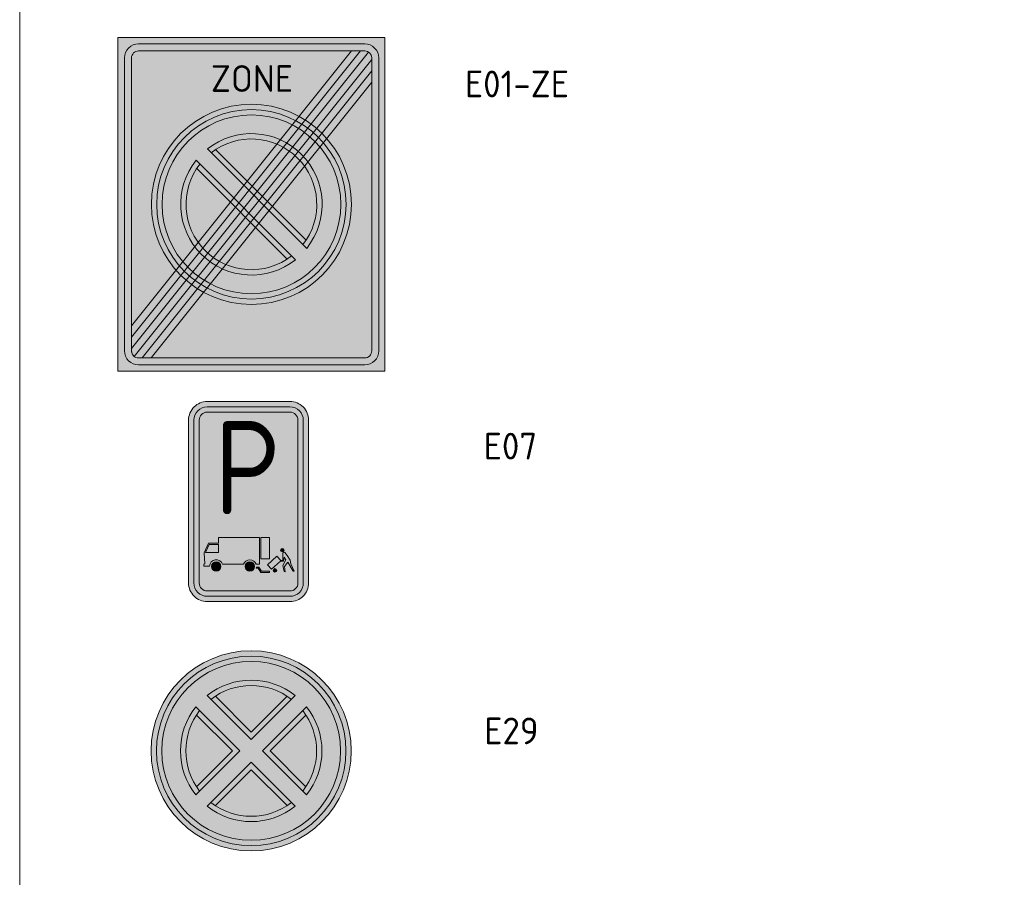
# Model space of a CAD drawing. Header units: metres. Extents: x 115632 to 117830, y 479690 to 480411.
# Tile 14 of 20: x 116142 to 116161, y 480286 to 480302. Entities that reach past the tile are written whole.
import ezdxf
from ezdxf.enums import TextEntityAlignment as Align

# ---------------------------------------------------------------- set-up
doc = ezdxf.new("R2010")
doc.units = ezdxf.units.M
doc.layers.get('Defpoints').update_dxf_attribs({"lineweight": 18})
for name, color, linetype, lineweight in [('N-WE-VW-VERKEERSTEKEN_BORD_E-S', 7, 'Continuous', 25), ('N-WE-VW-VERKEERSTEKEN_BORD_ZONEBORD-S', 7, 'Continuous', 25), ('X-XX-AL-LEGENDA-T25', 7, 'Continuous', 25)]:
    doc.layers.add(name, color=color, linetype=linetype, lineweight=lineweight)
doc.styles.add('NLCS-ISO', font='NLCS-ISO.ttf')
doc.styles.add('NLCS-RVV-M200-T25', font='NLCS-RVV.ttf')

# ---------------------------------------------------------------- blocks, each defined once
blk = doc.blocks.new('N-SVW-VERKEERSTEKEN_BORD_E02-SO')
at = {"true_color": 0xff0000}
h = blk.add_hatch(color=1, dxfattribs=at)
h.dxf.hatch_style = 1
h.paths.add_polyline_path([(-3.75, 0), (-3.55, 0, -1), (3.55, 0), (3.75, 0, 1)])
at = {"true_color": 0xffffff}
h = blk.add_hatch(color=7, dxfattribs=at)
h.dxf.hatch_style = 1
h.paths.add_polyline_path([(-3.55, 0), (-3.35, 0, -1), (3.35, 0), (3.55, 0, 1)])
at = {"true_color": 0xff0000}
h = blk.add_hatch(color=1, dxfattribs=at)
h.dxf.hatch_style = 1
h.paths.add_polyline_path([(-3.35, 0), (-2.65, 0, -1), (2.65, 0), (3.35, 0, 1)])
at = {"true_color": 0xffffff}
h = blk.add_hatch(color=7, dxfattribs=at)
h.dxf.hatch_style = 1
h.paths.add_polyline_path([(-1.65, 2.074), (-1.507, 1.932, -0.344001), (1.507, 1.932), (1.65, 2.074, 0.349213)])
at = {"true_color": 0x007dc8}
h = blk.add_hatch(color=152, dxfattribs=at)
h.dxf.hatch_style = 1
h.paths.add_polyline_path([(1.342, 2.05, 0.298343), (-1.342, 2.05), (0, 0.707)])
at = {"true_color": 0xff0000}
h = blk.add_hatch(color=1, dxfattribs=at)
h.dxf.hatch_style = 1
h.paths.add_polyline_path([(-1.65, 2.074, 0.056786), (-2.074, 1.65), (-0.424, 0), (-2.074, -1.65, 0.056786), (-1.65, -2.074), (0, -0.424), (1.65, -2.074, 0.056786), (2.074, -1.65), (0.424, 0), (2.074, 1.65, 0.056786), (1.65, 2.074), (0, 0.424)])
at = {"true_color": 0xffffff}
h = blk.add_hatch(color=7, dxfattribs=at)
h.dxf.hatch_style = 1
h.paths.add_polyline_path([(-1.342, 2.05, 0.020695), (-1.507, 1.932), (0, 0.424), (1.507, 1.932, 0.020695), (1.342, 2.05), (0, 0.707)])
h = blk.add_hatch(color=7, dxfattribs=at)
h.dxf.hatch_style = 1
h.paths.add_polyline_path([(-1.932, 1.507), (-2.074, 1.65, 0.169585), (-2.65, 0, 0.169585), (-2.074, -1.65), (-1.932, -1.507, -0.344001)])
h = blk.add_hatch(color=7, dxfattribs=at)
h.dxf.hatch_style = 1
h.paths.add_polyline_path([(-1.932, 1.507, 0.020695), (-2.05, 1.342), (-0.707, 0), (-2.05, -1.342, 0.020695), (-1.932, -1.507), (-0.424, 0)])
h = blk.add_hatch(color=7, dxfattribs=at)
h.dxf.hatch_style = 1
h.paths.add_polyline_path([(0.707, 0), (2.05, 1.342, 0.020695), (1.932, 1.507), (0.424, 0), (1.932, -1.507, 0.020695), (2.05, -1.342)])
h = blk.add_hatch(color=7, dxfattribs=at)
h.dxf.hatch_style = 1
h.paths.add_polyline_path([(2.074, 1.65), (1.932, 1.507, -0.344001), (1.932, -1.507), (2.074, -1.65, 0.169585), (2.65, 0, 0.169585)])
at = {"true_color": 0x007dc8}
h = blk.add_hatch(color=152, dxfattribs=at)
h.dxf.hatch_style = 1
h.paths.add_polyline_path([(-0.707, 0), (-2.05, 1.342, 0.298343), (-2.05, -1.342)])
h = blk.add_hatch(color=152, dxfattribs=at)
h.dxf.hatch_style = 1
h.paths.add_polyline_path([(2.05, 1.342), (0.707, 0), (2.05, -1.342, 0.298343)])
at = {"true_color": 0xff0000}
h = blk.add_hatch(color=1, dxfattribs=at)
h.dxf.hatch_style = 1
h.paths.add_polyline_path([(3.75, 0), (3.55, 0, -1), (-3.55, 0), (-3.75, 0, 1)])
at = {"true_color": 0xffffff}
h = blk.add_hatch(color=7, dxfattribs=at)
h.dxf.hatch_style = 1
h.paths.add_polyline_path([(3.55, 0), (3.35, 0, -1), (-3.35, 0), (-3.55, 0, 1)])
at = {"true_color": 0xff0000}
h = blk.add_hatch(color=1, dxfattribs=at)
h.dxf.hatch_style = 1
h.paths.add_polyline_path([(3.35, 0), (2.65, 0, -1), (-2.65, 0), (-3.35, 0, 1)])
at = {"true_color": 0xffffff}
h = blk.add_hatch(color=7, dxfattribs=at)
h.dxf.hatch_style = 1
h.paths.add_polyline_path([(0, -0.424), (-1.507, -1.932, 0.020695), (-1.342, -2.05), (0, -0.707), (1.342, -2.05, 0.020695), (1.507, -1.932)])
at = {"true_color": 0x007dc8}
h = blk.add_hatch(color=152, dxfattribs=at)
h.dxf.hatch_style = 1
h.paths.add_polyline_path([(0, -0.707), (-1.342, -2.05, 0.298343), (1.342, -2.05)])
at = {"true_color": 0xffffff}
h = blk.add_hatch(color=7, dxfattribs=at)
h.dxf.hatch_style = 1
h.paths.add_polyline_path([(-1.507, -1.932), (-1.65, -2.074, 0.349213), (1.65, -2.074), (1.507, -1.932, -0.344001)])
at = {"color": 7, "lineweight": 0, "true_color": 0xffffff}
for points in [[(0, 0.424), (-1.65, 2.074)], [(0, 0.707), (-1.342, 2.05)], [(0, 0.424), (1.65, 2.074)], [(0, 0.707), (1.342, 2.05)], [(-0.424, 0), (-2.074, 1.65)], [(0.424, 0), (2.074, 1.65)], [(-0.707, 0), (-2.05, 1.342)], [(0.707, 0), (2.05, 1.342)], [(-2.074, -1.65), (-0.424, 0)], [(2.074, -1.65), (0.424, 0)], [(-2.05, -1.342), (-0.707, 0)], [(2.05, -1.342), (0.707, 0)], [(-1.65, -2.074), (0, -0.424)], [(-1.342, -2.05), (0, -0.707)], [(1.65, -2.074), (0, -0.424)], [(1.342, -2.05), (0, -0.707)]]:
    blk.add_lwpolyline(points, dxfattribs=at)
at = {"color": 1, "lineweight": 0, "true_color": 0xff0000}
blk.add_circle((0, 0), 3.75, dxfattribs=at)
at = {"color": 7, "lineweight": 0, "true_color": 0xffffff}
for radius in [3.55, 3.35]:
    blk.add_circle((0, 0), radius, dxfattribs=at)
for radius, start, end in [(2.65, 51.5002, 128.4998), (2.45, 52.0335, 127.9665), (2.65, 141.5002, 218.4998), (2.45, 142.0335, 217.9665), (2.45, 322.0335, 37.9665), (2.65, 321.5002, 38.4998), (2.65, 231.5002, 308.4998), (2.45, 232.0335, 307.9665)]:
    blk.add_arc((0, 0), radius, start, end, dxfattribs=at)
blk = doc.blocks.new('N-SVW-VERKEERSTEKEN_BORD_E07-SO')
at = {"true_color": 0x007dc8}
h = blk.add_hatch(color=152, dxfattribs=at)
h.dxf.hatch_style = 1
h.paths.add_polyline_path([(-2.25, 3.05), (-2.25, -3.05, 0.414214), (-1.55, -3.75), (0, -3.75), (0, -3.55), (-1.55, -3.55, -0.414214), (-2.05, -3.05), (-2.05, 3.05, -0.414214), (-1.55, 3.55), (0, 3.55), (0, 3.75), (-1.55, 3.75, 0.414214)])
h = blk.add_hatch(color=152, dxfattribs=at)
h.dxf.hatch_style = 1
h.paths.add_polyline_path([(1.55, 3.75), (0, 3.75), (0, 3.55), (1.55, 3.55, -0.414214), (2.05, 3.05), (2.05, -3.05, -0.414214), (1.55, -3.55), (0, -3.55), (0, -3.75), (1.55, -3.75, 0.414214), (2.25, -3.05), (2.25, 3.05, 0.414214)])
at = {"true_color": 0xffffff}
h = blk.add_hatch(color=7, dxfattribs=at)
h.dxf.hatch_style = 1
h.paths.add_polyline_path([(-1.55, -3.35, -0.414214), (-1.85, -3.05), (-1.85, 3.05, -0.414214), (-1.55, 3.35), (0, 3.35), (0, 3.55), (-1.55, 3.55, 0.414214), (-2.05, 3.05), (-2.05, -3.05, 0.414214), (-1.55, -3.55), (0, -3.55), (0, -3.35)])
at = {"true_color": 0x007dc8}
h = blk.add_hatch(color=152, dxfattribs=at)
h.dxf.hatch_style = 1
h.paths.add_polyline_path([(1.85, 3.05, 0.414214), (1.55, 3.35), (-1.55, 3.35, 0.414214), (-1.85, 3.05), (-1.85, 0), (1.85, 0)])
at = {"true_color": 0xffffff}
h = blk.add_hatch(color=7, dxfattribs=at)
h.dxf.hatch_style = 1
h.paths.add_polyline_path([(0, -3.35), (0, -3.55), (1.55, -3.55, 0.414214), (2.05, -3.05), (2.05, 3.05, 0.414214), (1.55, 3.55), (0, 3.55), (0, 3.35), (1.55, 3.35, -0.414214), (1.85, 3.05), (1.85, -3.05, -0.414214), (1.55, -3.35)])
at = {"true_color": 0x007dc8}
h = blk.add_hatch(color=152, dxfattribs=at)
h.dxf.hatch_style = 1
h.paths.add_polyline_path([(1.85, 0), (-1.85, 0), (-1.85, -2.092), (-1.656, -2.081), (-1.663, -1.918), (-1.503, -1.557), (-1.129, -1.557), (-1.129, -1.351), (0.403, -1.351), (0.403, -1.976), (0.465, -1.977), (0.465, -1.351), (0.785, -1.351), (0.785, -2.121), (0.88, -2.217), (1.064, -2.05), (1.205, -2.206), (1.282, -2.2), (1.284, -1.936, -0.743111), (1.359, -1.914), (1.449, -2.024), (1.554, -2.194), (1.585, -2.335), (1.713, -2.607), (1.671, -2.607), (1.477, -2.273), (1.345, -2.433), (1.373, -2.627), (1.339, -2.618), (1.279, -2.401), (1.396, -2.184), (1.339, -2.088), (1.309, -2.233), (1.193, -2.235), (0.966, -2.443), (0.971, -2.515, -0.500213), (1.054, -2.578, -0.927355), (0.924, -2.587), (0.779, -2.633), (0.779, -2.654), (0.457, -2.654), (0.354, -2.5), (0.288, -2.5), (0.295, -2.479), (0.22, -2.465, -0.327057), (0.068, -2.607), (0.158, -3.35), (1.55, -3.35, 0.414214), (1.85, -3.05)])
h.paths.add_polyline_path([(1.331, -1.818, -1), (1.2, -1.818, -1)], flags=16)
at = {"true_color": 0xffffff}
h = blk.add_hatch(color=7, dxfattribs=at)
h.dxf.hatch_style = 1
h.paths.add_polyline_path([(0.403, -1.351), (-1.129, -1.351), (-1.129, -1.557), (-1.503, -1.557), (-1.663, -1.918), (-1.645, -2.338), (-1.672, -2.341), (-1.672, -2.419), (-1.465, -2.419, -0.827716), (-0.974, -2.352), (-0.192, -2.352, -0.719604), (0.286, -2.352), (0.403, -2.352)])
h.paths.add_polyline_path([(-1.129, -1.908), (-1.61, -1.908), (-1.476, -1.603), (-1.129, -1.603)], flags=16)
h = blk.add_hatch(color=7, dxfattribs=at)
h.dxf.hatch_style = 1
h.paths.add_polyline_path([(0.785, -1.351), (0.465, -1.351), (0.465, -2.147), (0.785, -2.147)])
at = {"true_color": 0x007dc8}
h = blk.add_hatch(color=152, dxfattribs=at)
h.dxf.hatch_style = 1
h.paths.add_polyline_path([(-1.129, -1.603), (-1.476, -1.603), (-1.61, -1.908), (-1.129, -1.908)])
at = {"true_color": 0xffffff}
h = blk.add_hatch(color=7, dxfattribs=at)
h.dxf.hatch_style = 1
h.paths.add_polyline_path([(1.2, -1.818, 1), (1.331, -1.818, 1)])
at = {"true_color": 0x007dc8}
h = blk.add_hatch(color=152, dxfattribs=at)
h.dxf.hatch_style = 1
h.paths.add_polyline_path([(0.068, -2.607, -0.449876), (-0.129, -2.432), (-1.037, -2.432, -1), (-1.389, -2.432, -0.402342), (-1.22, -2.257), (-1.223, -2.18, 0.387123), (-1.465, -2.419), (-1.672, -2.419), (-1.672, -2.341), (-1.645, -2.338), (-1.656, -2.081), (-1.85, -2.092), (-1.85, -3.05, 0.414214), (-1.55, -3.35), (0.158, -3.35)])
h = blk.add_hatch(color=152, dxfattribs=at)
h.dxf.hatch_style = 1
h.paths.add_polyline_path([(0.038, -2.257), (0.033, -2.18, 0.307479), (-0.192, -2.352), (-0.974, -2.352, 0.333674), (-1.223, -2.18), (-1.22, -2.257, -0.426186), (-1.037, -2.432), (-0.129, -2.432, -0.398395)], flags=17)
h = blk.add_hatch(color=152, dxfattribs=at)
h.dxf.hatch_style = 1
h.paths.add_polyline_path([(0.88, -2.217), (0.785, -2.121), (0.785, -2.147), (0.465, -2.147), (0.465, -1.977), (0.403, -1.976), (0.403, -2.352), (0.286, -2.352, 0.337458), (0.033, -2.18), (0.038, -2.257, -0.430211), (0.223, -2.432, -0.04659), (0.22, -2.465), (0.295, -2.479), (0.301, -2.458), (0.382, -2.458), (0.482, -2.611), (0.779, -2.611), (0.779, -2.633), (0.924, -2.587, -0.037692), (0.924, -2.578, -0.333144), (0.971, -2.515), (0.966, -2.443), (0.864, -2.537), (0.714, -2.369)], flags=17)
at = {"true_color": 0xffffff}
h = blk.add_hatch(color=7, dxfattribs=at)
h.dxf.hatch_style = 1
h.paths.add_polyline_path([(1.554, -2.194), (1.449, -2.024), (1.359, -1.914, 0.743111), (1.284, -1.936), (1.282, -2.2), (1.205, -2.206), (1.064, -2.05), (0.714, -2.369), (0.864, -2.537), (1.193, -2.235), (1.309, -2.233), (1.339, -2.088), (1.396, -2.184), (1.279, -2.401), (1.339, -2.618), (1.373, -2.627), (1.345, -2.433), (1.477, -2.273), (1.671, -2.607), (1.713, -2.607), (1.585, -2.335)])
h = blk.add_hatch(color=7, dxfattribs=at)
h.dxf.hatch_style = 1
h.paths.add_polyline_path([(-1.389, -2.432, 1), (-1.037, -2.432, 1)])
h = blk.add_hatch(color=7, dxfattribs=at)
h.dxf.hatch_style = 1
h.paths.add_polyline_path([(0.223, -2.432, 1), (-0.129, -2.432, 1)])
h = blk.add_hatch(color=7, dxfattribs=at)
h.dxf.hatch_style = 1
h.paths.add_polyline_path([(0.779, -2.611), (0.482, -2.611), (0.382, -2.458), (0.301, -2.458), (0.288, -2.5), (0.354, -2.5), (0.457, -2.654), (0.779, -2.654)])
h = blk.add_hatch(color=7, dxfattribs=at)
h.dxf.hatch_style = 1
h.paths.add_polyline_path([(0.924, -2.578, 1), (1.054, -2.578, 1)])
at = {"color": 152, "lineweight": 0, "true_color": 0x007dc8}
blk.add_lwpolyline([(-1.55, -3.75), (1.55, -3.75, 0.414214), (2.25, -3.05), (2.25, 3.05, 0.414214), (1.55, 3.75), (-1.55, 3.75, 0.414214), (-2.25, 3.05), (-2.25, -3.05, 0.414214)], format="xyb", close=True, dxfattribs=at)
at = {"color": 7, "lineweight": 0, "true_color": 0xffffff}
for points in [[(-1.55, -3.55), (1.55, -3.55, 0.414214), (2.05, -3.05), (2.05, 3.05, 0.414214), (1.55, 3.55), (-1.55, 3.55, 0.414214), (-2.05, 3.05), (-2.05, -3.05, 0.414214)], [(-1.55, -3.35), (1.55, -3.35, 0.414214), (1.85, -3.05), (1.85, 3.05, 0.414214), (1.55, 3.35), (-1.55, 3.35, 0.414214), (-1.85, 3.05), (-1.85, -3.05, 0.414214)], [(-1.663, -1.918), (-1.645, -2.338), (-1.672, -2.341), (-1.672, -2.419), (-1.465, -2.419, -0.827716), (-0.974, -2.352), (-0.192, -2.352, -0.719604), (0.286, -2.352), (0.403, -2.352), (0.403, -1.351), (-1.129, -1.351), (-1.129, -1.557), (-1.503, -1.557)], [(1.713, -2.607), (1.671, -2.607), (1.477, -2.273), (1.345, -2.433), (1.373, -2.627), (1.339, -2.618), (1.279, -2.401), (1.396, -2.184), (1.339, -2.088), (1.309, -2.233), (1.193, -2.235), (0.864, -2.537), (0.714, -2.369), (1.064, -2.05), (1.205, -2.206), (1.282, -2.2), (1.284, -1.936, -0.743111), (1.359, -1.914), (1.449, -2.024), (1.554, -2.194), (1.585, -2.335)]]:
    blk.add_lwpolyline(points, format="xyb", close=True, dxfattribs=at)
for points in [[(0.465, -1.351), (0.465, -2.147), (0.785, -2.147), (0.785, -1.351)], [(-1.61, -1.908), (-1.129, -1.908), (-1.129, -1.603), (-1.476, -1.603)], [(0.301, -2.458), (0.382, -2.458), (0.482, -2.611), (0.779, -2.611), (0.779, -2.654), (0.457, -2.654), (0.354, -2.5), (0.288, -2.5)]]:
    blk.add_lwpolyline(points, close=True, dxfattribs=at)
for centre, radius in [((1.266, -1.818), 0.0653), ((-1.213, -2.432), 0.176), ((0.047, -2.432), 0.176), ((0.989, -2.578), 0.0653)]:
    blk.add_circle(centre, radius, dxfattribs=at)
at = {"color": 7, "true_color": 0xffffff, "style": 'NLCS-RVV-M200-T25', "width": 0.9}
blk.add_text('P', height=3.5, dxfattribs=at).set_placement((-0.048, 1.267), align=Align.MIDDLE_CENTER)
blk = doc.blocks.new('N-SVW-VERKEERSTEKEN_BORD_ZONEBORD EINDE_E01-SO')
at = {"true_color": 0xffffff}
h = blk.add_hatch(color=7, dxfattribs=at)
h.dxf.hatch_style = 1
h.paths.add_polyline_path([(5.002, 6.251), (-5.002, 6.251), (-5.002, 0), (-4.756, 0), (-4.756, 5.486, -0.414214), (-4.231, 6.011), (4.247, 6.011, -0.414214), (4.772, 5.486), (4.772, 0), (5.002, 0)])
at = {"true_color": 0x191919}
h = blk.add_hatch(color=250, dxfattribs=at)
h.dxf.hatch_style = 1
h.paths.add_polyline_path([(-4.494, 5.486, -0.414214), (-4.231, 5.748), (4.247, 5.748, -0.414214), (4.51, 5.486), (4.51, 0), (4.772, 0), (4.772, 5.486, 0.414214), (4.247, 6.011), (-4.231, 6.011, 0.414214), (-4.756, 5.486), (-4.756, 0), (-4.494, 0)])
at = {"true_color": 0xffffff}
h = blk.add_hatch(color=7, dxfattribs=at)
h.dxf.hatch_style = 1
h.paths.add_polyline_path([(3.753, 5.748), (-4.231, 5.748, 0.414214), (-4.494, 5.486), (-4.494, 0), (-3.75, 0, -0.568765), (1.79, 3.295)])
at = {"true_color": 0x191919}
h = blk.add_hatch(color=250, dxfattribs=at)
h.dxf.hatch_style = 1
h.paths.add_polyline_path([(-4.494, -4.981), (4.092, 5.748), (3.753, 5.748), (-4.494, -4.558)])
h = blk.add_hatch(color=250, dxfattribs=at)
h.dxf.hatch_style = 1
edge = h.paths.add_edge_path()
edge.add_line((-4.494, -5.404), (4.394, 5.703))
edge.add_arc((4.247, 5.486), 0.262, 0, 55.923, ccw=False)
edge.add_line((4.51, 5.486), (4.51, 5.424))
edge.add_line((4.51, 5.424), (-4.391, -5.699))
edge.add_arc((-4.231, -5.491), 0.263, 180, 232.4876, ccw=False)
edge.add_line((-4.494, -5.491), (-4.494, -5.404))
at = {"true_color": 0xffffff}
h = blk.add_hatch(color=7, dxfattribs=at)
h.dxf.hatch_style = 1
h.paths.add_polyline_path([(4.394, 5.703, 0.149795), (4.247, 5.748), (4.092, 5.748), (2.02, 3.159, -0.017667), (2.238, 3.009)])
h = blk.add_hatch(color=7, dxfattribs=at)
h.dxf.hatch_style = 1
h.paths.add_polyline_path([(4.51, 5.001), (4.51, 5.424), (2.445, 2.844, -0.017667), (2.639, 2.664)])
at = {"true_color": 0x191919}
h = blk.add_hatch(color=250, dxfattribs=at)
h.dxf.hatch_style = 1
h.paths.add_polyline_path([(-4.096, -5.753), (4.51, 5.001), (4.51, 4.578), (-3.758, -5.753)])
at = {"true_color": 0xffffff}
h = blk.add_hatch(color=7, dxfattribs=at)
h.dxf.hatch_style = 1
h.paths.add_polyline_path([(4.51, 4.578), (2.822, 2.469, -0.181674), (3.75, 0), (4.51, 0)])
at = {"true_color": 0xafafaf}
h = blk.add_hatch(color=253, dxfattribs=at)
h.dxf.hatch_style = 1
h.paths.add_polyline_path([(-3.75, 0), (-3.55, 0, -1), (3.55, 0), (3.75, 0, 1)])
at = {"true_color": 0xffffff}
h = blk.add_hatch(color=7, dxfattribs=at)
h.dxf.hatch_style = 1
h.paths.add_polyline_path([(-3.55, 0), (-3.35, 0, -1), (3.35, 0), (3.55, 0, 1)])
at = {"true_color": 0xafafaf}
h = blk.add_hatch(color=253, dxfattribs=at)
h.dxf.hatch_style = 1
h.paths.add_polyline_path([(-3.35, 0), (-2.65, 0, -1), (2.65, 0), (3.35, 0, 1)])
at = {"true_color": 0xffffff}
h = blk.add_hatch(color=7, dxfattribs=at)
h.dxf.hatch_style = 1
h.paths.add_polyline_path([(1.932, -1.507), (2.074, -1.65, 0.169585), (2.65, 0, 0.627905), (-1.65, 2.074), (-1.507, 1.932, -0.884205)])
at = {"true_color": 0x4b4b4b}
h = blk.add_hatch(color=251, dxfattribs=at)
h.dxf.hatch_style = 1
h.paths.add_polyline_path([(-1.342, 2.05), (2.05, -1.342, 0.145992), (2.45, 0, 0.596263)])
at = {"true_color": 0xafafaf}
h = blk.add_hatch(color=253, dxfattribs=at)
h.dxf.hatch_style = 1
h.paths.add_polyline_path([(-1.65, 2.074, 0.056786), (-2.074, 1.65), (1.65, -2.074, 0.056786), (2.074, -1.65)])
at = {"true_color": 0xffffff}
h = blk.add_hatch(color=7, dxfattribs=at)
h.dxf.hatch_style = 1
h.paths.add_polyline_path([(-1.342, 2.05, 0.020695), (-1.507, 1.932), (1.932, -1.507, 0.020695), (2.05, -1.342)], flags=17)
h = blk.add_hatch(color=7, dxfattribs=at)
h.dxf.hatch_style = 1
h.paths.add_polyline_path([(-1.932, 1.507), (-2.074, 1.65, 0.169585), (-2.65, 0, 0.627905), (1.65, -2.074), (1.507, -1.932, -0.884205)])
h = blk.add_hatch(color=7, dxfattribs=at)
h.dxf.hatch_style = 1
h.paths.add_polyline_path([(-1.932, 1.507, 0.020695), (-2.05, 1.342), (1.342, -2.05, 0.020695), (1.507, -1.932)], flags=17)
at = {"true_color": 0x4b4b4b}
h = blk.add_hatch(color=251, dxfattribs=at)
h.dxf.hatch_style = 1
h.paths.add_polyline_path([(-2.05, 1.342, 0.145992), (-2.45, 0, 0.596263), (1.342, -2.05)])
at = {"true_color": 0xffffff}
h = blk.add_hatch(color=7, dxfattribs=at)
h.dxf.hatch_style = 1
h.paths.add_polyline_path([(5.002, 0), (4.772, 0), (4.772, -5.491, -0.414214), (4.247, -6.016), (-4.231, -6.016, -0.414214), (-4.756, -5.491), (-4.756, 0), (-5.002, 0), (-5.002, -6.251), (5.002, -6.251)])
at = {"true_color": 0x191919}
h = blk.add_hatch(color=250, dxfattribs=at)
h.dxf.hatch_style = 1
h.paths.add_polyline_path([(-4.494, 0), (-4.756, 0), (-4.756, -5.491, 0.414214), (-4.231, -6.016), (4.247, -6.016, 0.414214), (4.772, -5.491), (4.772, 0), (4.51, 0), (4.51, -5.491, -0.414214), (4.247, -5.753), (-4.231, -5.753, -0.414214), (-4.494, -5.491)])
at = {"true_color": 0xffffff}
h = blk.add_hatch(color=7, dxfattribs=at)
h.dxf.hatch_style = 1
h.paths.add_polyline_path([(-3.75, 0), (-4.494, 0), (-4.494, -4.558), (-2.822, -2.469, -0.181674)])
h = blk.add_hatch(color=7, dxfattribs=at)
h.dxf.hatch_style = 1
h.paths.add_polyline_path([(4.51, 0), (3.75, 0, -0.568765), (-1.79, -3.295), (-3.758, -5.753), (4.247, -5.753, 0.414214), (4.51, -5.491)])
at = {"true_color": 0xafafaf}
h = blk.add_hatch(color=253, dxfattribs=at)
h.dxf.hatch_style = 1
h.paths.add_polyline_path([(3.75, 0), (3.55, 0, -1), (-3.55, 0), (-3.75, 0, 1)])
at = {"true_color": 0xffffff}
h = blk.add_hatch(color=7, dxfattribs=at)
h.dxf.hatch_style = 1
h.paths.add_polyline_path([(3.55, 0), (3.35, 0, -1), (-3.35, 0), (-3.55, 0, 1)])
at = {"true_color": 0xafafaf}
h = blk.add_hatch(color=253, dxfattribs=at)
h.dxf.hatch_style = 1
h.paths.add_polyline_path([(3.35, 0), (2.65, 0, -1), (-2.65, 0), (-3.35, 0, 1)])
at = {"true_color": 0xffffff}
h = blk.add_hatch(color=7, dxfattribs=at)
h.dxf.hatch_style = 1
h.paths.add_polyline_path([(-2.445, -2.844, -0.017667), (-2.639, -2.664), (-4.494, -4.981), (-4.494, -5.404)])
h = blk.add_hatch(color=7, dxfattribs=at)
h.dxf.hatch_style = 1
h.paths.add_polyline_path([(-2.02, -3.159, -0.017667), (-2.238, -3.009), (-4.391, -5.699, 0.165156), (-4.231, -5.753), (-4.096, -5.753)])
at = {"color": 251, "lineweight": 0, "true_color": 0x4b4b4b}
blk.add_lwpolyline([(-5.002, 6.251), (5.002, 6.251), (5.002, -6.251), (-5.002, -6.251)], close=True, dxfattribs=at)
at = {"color": 250, "lineweight": 0, "true_color": 0x191919}
for points in [[(-4.231, 6.011), (4.247, 6.011, -0.414214), (4.772, 5.486), (4.772, -5.491, -0.414214), (4.247, -6.016), (-4.231, -6.016, -0.414214), (-4.756, -5.491), (-4.756, 5.486, -0.414214)], [(-4.231, 5.748), (4.247, 5.748, -0.414214), (4.51, 5.486), (4.51, -5.491, -0.414214), (4.247, -5.753), (-4.231, -5.753, -0.414214), (-4.494, -5.491), (-4.494, 5.486, -0.414214)], [(-4.494, -5.404), (4.394, 5.703, -0.248971), (4.51, 5.486), (4.51, 5.424), (-4.391, -5.699, -0.23311), (-4.494, -5.491)]]:
    blk.add_lwpolyline(points, format="xyb", close=True, dxfattribs=at)
for points in [[(-4.494, -4.981), (4.092, 5.748), (3.753, 5.748), (-4.494, -4.558)], [(-4.096, -5.753), (4.51, 5.001), (4.51, 4.578), (-3.758, -5.753)]]:
    blk.add_lwpolyline(points, close=True, dxfattribs=at)
at = {"color": 7, "lineweight": 0, "true_color": 0xffffff}
for points in [[(2.074, -1.65), (-1.65, 2.074)], [(2.05, -1.342), (-1.342, 2.05)], [(1.65, -2.074), (-2.074, 1.65)], [(1.342, -2.05), (-2.05, 1.342)]]:
    blk.add_lwpolyline(points, dxfattribs=at)
at = {"color": 253, "lineweight": 0, "true_color": 0xafafaf}
blk.add_circle((0, 0), 3.75, dxfattribs=at)
at = {"color": 7, "lineweight": 0, "true_color": 0xffffff}
for radius in [3.55, 3.35]:
    blk.add_circle((0, 0), radius, dxfattribs=at)
for radius, start, end in [(2.65, 321.5002, 128.4998), (2.45, 322.0335, 127.9665), (2.65, 141.5002, 308.4998), (2.45, 142.0335, 307.9665)]:
    blk.add_arc((0, 0), radius, start, end, dxfattribs=at)
at = {"color": 250, "true_color": 0x191919, "style": 'NLCS-RVV-M200-T25'}
blk.add_text('ZONE', height=1, dxfattribs=at).set_placement((0.02, 4.714), align=Align.MIDDLE_CENTER)
blk.add_attdef('RVV_ONDERSCHRIFT', text='', height=1, dxfattribs=at).set_placement((0.02, -4.717), align=Align.MIDDLE_CENTER)

msp = doc.modelspace()

# ---------------------------------------------------------------- linework, layer by layer
at = {"layer": 'Defpoints'}
msp.add_lwpolyline([(116142.38, 480235.222), (116179.28, 480235.222), (116179.28, 480357.322), (116142.38, 480357.322)], close=True, dxfattribs=at)

# ---------------------------------------------------------------- block references
at = {"layer": 'N-WE-VW-VERKEERSTEKEN_BORD_E-S'}
for name, p, xscale, yscale, zscale in [('N-SVW-VERKEERSTEKEN_BORD_E07-SO', (116146.669, 480293.106), 0.4999999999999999, 0.4999999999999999, 0.4999999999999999), ('N-SVW-VERKEERSTEKEN_BORD_E02-SO', (116146.718, 480288.435), 0.5, 0.5, 0.5)]:
    msp.add_blockref(name, p, dxfattribs=dict(at, xscale=xscale, yscale=yscale, zscale=zscale))
at = {"layer": 'N-WE-VW-VERKEERSTEKEN_BORD_ZONEBORD-S', "xscale": 0.5, "yscale": 0.5, "zscale": 0.5}
msp.add_blockref('N-SVW-VERKEERSTEKEN_BORD_ZONEBORD EINDE_E01-SO', (116146.722, 480298.674), dxfattribs=at)

# ---------------------------------------------------------------- texts
at = {"layer": 'X-XX-AL-LEGENDA-T25', "style": 'NLCS-ISO'}
for s, p in [('E01-ZE', (116150.722, 480300.929)), ('E07', (116151.074, 480294.144)), ('E29', (116151.084, 480288.809))]:
    msp.add_text(s, height=0.5, dxfattribs=at).set_placement(p, align=Align.MIDDLE_LEFT)

doc.saveas('drawing.dxf')
